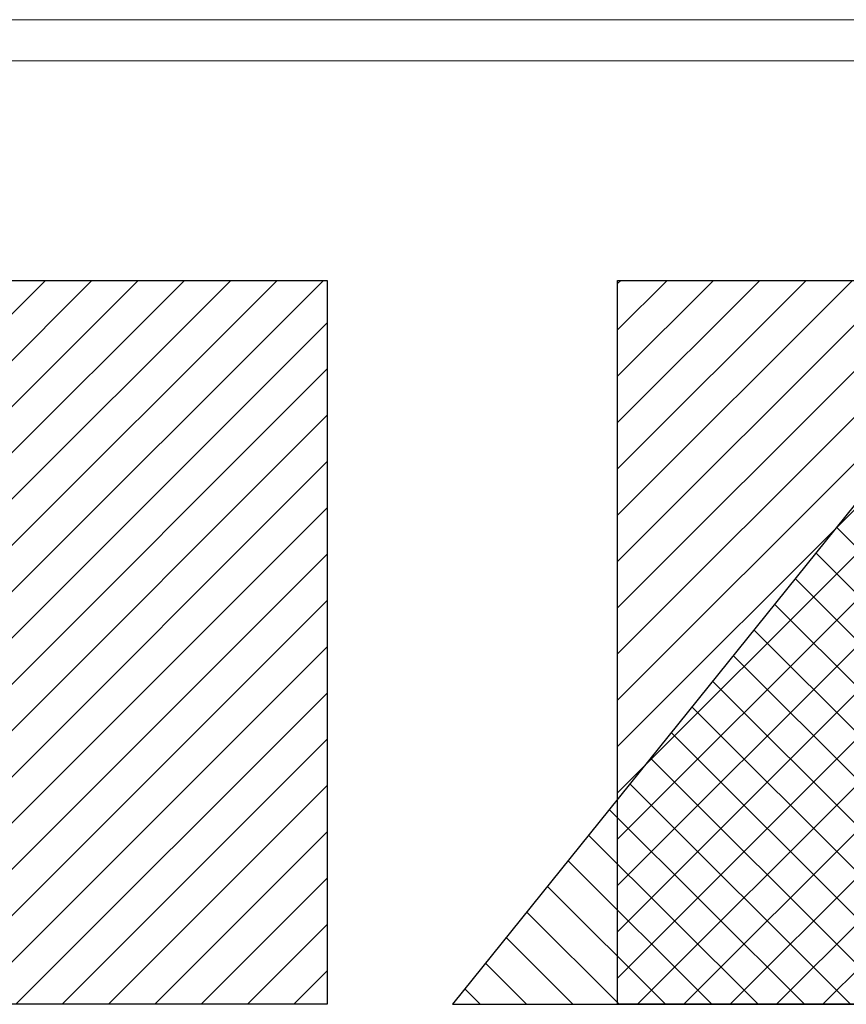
# Model space of a CAD drawing. Header units: millimetres. Extents: x 0 to 39025, y -31299 to 8400.
# Tile 3 of 256: x 4555 to 6558, y -25286 to -22899. Entities that reach past the tile are written whole.
import ezdxf

# ---------------------------------------------------------------- set-up
doc = ezdxf.new("R2010")
doc.units = ezdxf.units.MM
for name, color, linetype in [('FORMAT', 7, 'Continuous'), ('ODMIKI funkcionalni', 253, 'Continuous'), ('ODMIKI varnostni', 252, 'Continuous')]:
    doc.layers.add(name, color=color, linetype=linetype)

msp = doc.modelspace()

# ---------------------------------------------------------------- hatches: boundary and pattern name
at = {"layer": 'ODMIKI funkcionalni'}
h = msp.add_hatch(dxfattribs=at)
h.set_pattern_fill('ANSI31', color=256, scale=25)
h.set_pattern_definition([(45, (-945.19, -34369.42), (-56.1266, 56.1266), [])])
h.paths.add_polyline_path([(1585.5, -24030.9), (1585.5, -25286.4), (1285.5, -25286.4), (1285.5, -23530.9), (5300.5, -23530.9), (5300.5, -25286.4), (2300.5, -25286.4), (2300.5, -24030.9)])
h = msp.add_hatch(dxfattribs=at)
h.set_pattern_fill('ANSI31', color=256, scale=25)
h.set_pattern_definition([(45, (0, -34369.42), (-56.1266, 56.1266), [])])
h.paths.add_polyline_path([(7753.6, -25286.4), (7753.6, -24030.9), (6603.6, -24030.9), (6603.6, -25286.4), (6003.6, -25286.4), (6003.6, -23530.9), (8053.6, -23530.9), (8053.6, -25286.4)])
at = {"layer": 'ODMIKI varnostni'}
h = msp.add_hatch(dxfattribs=at)
h.set_pattern_fill('ANSI31', color=256, scale=25, angle=90)
h.set_pattern_definition([(135, (2474.9, -33540.58), (-56.1266, -56.1266), [])])
h.paths.add_polyline_path([(6603.6, -25286.4), (6603.6, -24043.5), (5603.6, -25286.4)])

# ---------------------------------------------------------------- linework, layer by layer
at = {"layer": 'FORMAT', "color": 7, "linetype": 'Continuous', "lineweight": 18, "ltscale": 27}
for p, q in [((0, -22898.9), (18568, -22898.9)), ((500, -22998.9), (18468, -22998.9))]:
    msp.add_line(p, q, dxfattribs=at)
at = {"layer": 'ODMIKI funkcionalni'}
for points in [[(1585.5, -24030.9), (1585.5, -25286.4), (1285.5, -25286.4), (1285.5, -23530.9), (5300.5, -23530.9), (5300.5, -25286.4), (2300.5, -25286.4), (2300.5, -24030.9)], [(7753.6, -25286.4), (7753.6, -24030.9), (6603.6, -24030.9), (6603.6, -25286.4), (6003.6, -25286.4), (6003.6, -23530.9), (8053.6, -23530.9), (8053.6, -25286.4)]]:
    msp.add_lwpolyline(points, close=True, dxfattribs=at)
at = {"layer": 'ODMIKI varnostni'}
msp.add_lwpolyline([(6603.6, -25286.4), (6603.6, -24043.5), (5603.6, -25286.4)], close=True, dxfattribs=at)

doc.saveas('drawing.dxf')
